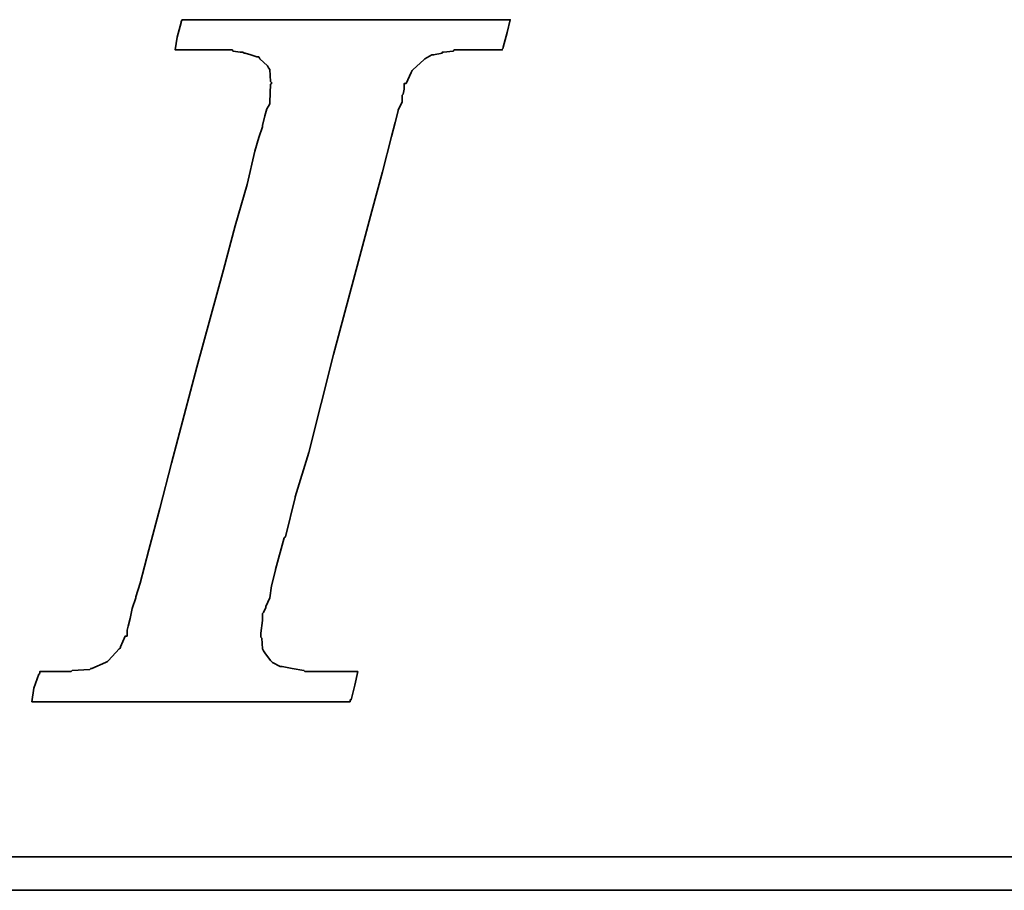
# Model space of a CAD drawing. Header units: millimetres. Extents: x -115 to 753, y -125 to 121.
# Tile 30 of 96: x 247.22 to 252.11, y 4.41 to 8.73. Entities that reach past the tile are written whole.
import ezdxf

# ---------------------------------------------------------------- set-up
doc = ezdxf.new("R2010")
doc.units = ezdxf.units.MM
doc.layers.add('DIM', color=4, linetype='Continuous')
doc.layers.add('layer 1', color=7, linetype='Continuous')

# ---------------------------------------------------------------- blocks, each defined once
blk = doc.blocks.new('TBI MOTION logo(完整正式版)')
at = {"layer": 'layer 1', "color": 22, "lineweight": 35}
for points, knots in [([(-40.59125, -7.94375), (-40.59125, -7.94375), (-40.97375, -7.94375), (-40.97375, -7.94375), (-40.97375, -7.94375), (-40.97375, -7.94375), (-41.38125, -7.94375), (-41.38125, -7.94375), (-41.38125, -7.94375), (-41.38125, -7.94375), (-41.54875, -7.94375), (-41.54875, -7.94375), (-41.54875, -7.94375), (-41.54875, -7.94375), (-41.59875, -7.94375), (-41.59875, -7.94375), (-41.59875, -7.94375), (-41.59875, -7.94375), (-41.88375, -7.94375), (-41.88375, -7.94375), (-41.88375, -7.94375), (-41.88375, -7.94375), (-41.90875, -7.91875), (-41.90875, -7.91875), (-41.90875, -7.91875), (-41.90875, -7.91875), (-42.19875, -7.87125), (-42.19875, -7.87125), (-42.19875, -7.87125), (-42.19875, -7.87125), (-42.43875, -7.82375), (-42.43875, -7.82375), (-42.43875, -7.82375), (-42.43875, -7.82375), (-42.45875, -7.82375), (-42.45875, -7.82375), (-42.45875, -7.82375), (-42.45875, -7.82375), (-42.48625, -7.82375), (-42.48625, -7.82375), (-42.48625, -7.82375), (-42.48625, -7.82375), (-42.67625, -7.72375), (-42.67625, -7.72375), (-42.67625, -7.72375), (-42.67625, -7.72375), (-42.70125, -7.70375), (-42.70125, -7.70375), (-42.70125, -7.70375), (-42.70125, -7.70375), (-42.72375, -7.67875), (-42.72375, -7.67875), (-42.72375, -7.67875), (-42.72375, -7.67875), (-42.86875, -7.48875), (-42.86875, -7.48875), (-42.86875, -7.48875), (-42.86875, -7.48875), (-42.89375, -7.43875), (-42.89375, -7.43875), (-42.89375, -7.43875), (-42.89375, -7.43875), (-42.91875, -7.38875), (-42.91875, -7.38875), (-42.91875, -7.38875), (-42.91875, -7.38875), (-42.93875, -7.12875), (-42.93875, -7.12875), (-42.93875, -7.12875), (-42.93875, -7.12875), (-42.96375, -7.10375), (-42.96375, -7.10375), (-42.96375, -7.10375), (-42.96375, -7.10375), (-42.96375, -7.05375), (-42.96375, -7.05375), (-42.96375, -7.05375), (-42.96375, -7.05375), (-42.96375, -7.00875), (-42.96375, -7.00875), (-42.96375, -7.00875), (-42.96375, -7.00875), (-42.91875, -6.69625), (-42.91875, -6.69625), (-42.91875, -6.69625), (-42.91875, -6.69625), (-42.91875, -6.62375), (-42.91875, -6.62375), (-42.91875, -6.62375), (-42.91875, -6.62375), (-42.91875, -6.59625), (-42.91875, -6.59625), (-42.91875, -6.59625), (-42.91875, -6.59625), (-42.91875, -6.57375), (-42.91875, -6.57375), (-42.91875, -6.57375), (-42.91875, -6.57375), (-42.91875, -6.52875), (-42.91875, -6.52875), (-42.91875, -6.52875), (-42.91875, -6.52875), (-42.89375, -6.50375), (-42.89375, -6.50375), (-42.89375, -6.50375), (-42.89375, -6.50375), (-42.84375, -6.38375), (-42.84375, -6.38375), (-42.84375, -6.38375), (-42.84375, -6.38375), (-42.84375, -6.35875), (-42.84375, -6.35875), (-42.84375, -6.35875), (-42.84375, -6.35875), (-42.74625, -6.14375), (-42.74625, -6.14375), (-42.74625, -6.14375), (-42.74625, -6.14375), (-42.70125, -5.85375), (-42.70125, -5.85375), (-42.70125, -5.85375), (-42.70125, -5.85375), (-42.60375, -5.47125), (-42.60375, -5.47125), (-42.60375, -5.47125), (-42.60375, -5.47125), (-42.60375, -5.44875), (-42.60375, -5.44875), (-42.60375, -5.44875), (-42.60375, -5.44875), (-42.38875, -4.67875), (-42.38875, -4.67875), (-42.38875, -4.67875), (-42.38875, -4.67875), (-42.36375, -4.65375), (-42.36375, -4.65375), (-42.36375, -4.65375), (-42.36375, -4.65375), (-42.12375, -3.69625), (-42.12375, -3.69625), (-42.12375, -3.69625), (-42.12375, -3.69625), (-42.12375, -3.67374), (-42.12375, -3.67374), (-42.12375, -3.67374), (-42.12375, -3.67374), (-41.78875, -2.59374), (-41.78875, -2.59374), (-41.78875, -2.59374), (-41.78875, -2.59374), (-41.18875, -0.19375), (-41.18875, -0.19375), (-41.18875, -0.19375), (-41.18875, -0.19375), (-40.54375, 2.20624), (-40.54375, 2.20624), (-40.54375, 2.20624), (-40.54375, 2.20624), (-40.25375, 3.30875), (-40.25375, 3.30875), (-40.25375, 3.30875), (-40.25375, 3.30875), (-39.98875, 4.27125), (-39.98875, 4.27125), (-39.98875, 4.27125), (-39.98875, 4.27125), (-39.77375, 5.13125), (-39.77375, 5.13125), (-39.77375, 5.13125), (-39.77375, 5.13125), (-39.67875, 5.47125), (-39.67875, 5.47125), (-39.67875, 5.47125), (-39.67875, 5.47125), (-39.60375, 5.75625), (-39.60375, 5.75625), (-39.60375, 5.75625), (-39.60375, 5.75625), (-39.60375, 5.78125), (-39.60375, 5.78125), (-39.60375, 5.78125), (-39.60375, 5.78125), (-39.50875, 5.97125), (-39.50875, 5.97125), (-39.50875, 5.97125), (-39.50875, 5.97125), (-39.50875, 6.13875), (-39.50875, 6.13875), (-39.50875, 6.13875), (-39.50875, 6.13875), (-39.48625, 6.16625), (-39.48625, 6.16625), (-39.48625, 6.16625), (-39.48625, 6.16625), (-39.46125, 6.28625), (-39.46125, 6.28625), (-39.46125, 6.28625), (-39.46125, 6.28625), (-39.46125, 6.42625), (-39.46125, 6.42625), (-39.46125, 6.42625), (-39.46125, 6.42625), (-39.41375, 6.42625), (-39.41375, 6.42625), (-39.41375, 6.42625), (-39.41375, 6.42625), (-39.29375, 6.69125), (-39.29375, 6.69125), (-39.29375, 6.69125), (-39.29375, 6.69125), (-39.26875, 6.74125), (-39.26875, 6.74125), (-39.26875, 6.74125), (-39.26875, 6.74125), (-39.24375, 6.76625), (-39.24375, 6.76625), (-39.24375, 6.76625), (-39.24375, 6.76625), (-38.98375, 7.00624), (-38.98375, 7.00624), (-38.98375, 7.00624), (-38.98375, 7.00624), (-38.95625, 7.02624), (-38.95625, 7.02624), (-38.95625, 7.02624), (-38.95625, 7.02624), (-38.78875, 7.12624), (-38.78875, 7.12624), (-38.78875, 7.12624), (-38.78875, 7.12624), (-38.76375, 7.12624), (-38.76375, 7.12624), (-38.76375, 7.12624), (-38.76375, 7.12624), (-38.74375, 7.12624), (-38.74375, 7.12624), (-38.74375, 7.12624), (-38.74375, 7.12624), (-38.52875, 7.17125), (-38.52875, 7.17125), (-38.52875, 7.17125), (-38.52875, 7.17125), (-38.52875, 7.19624), (-38.52875, 7.19624), (-38.52875, 7.19624), (-38.52875, 7.19624), (-38.50375, 7.19624), (-38.50375, 7.19624), (-38.50375, 7.19624), (-38.50375, 7.19624), (-38.26125, 7.21875), (-38.26125, 7.21875), (-38.26125, 7.21875), (-38.26125, 7.21875), (-38.23875, 7.24624), (-38.23875, 7.24624), (-38.23875, 7.24624), (-38.23875, 7.24624), (-38.21625, 7.24624), (-38.21625, 7.24624), (-38.21625, 7.24624), (-38.21625, 7.24624), (-38.18875, 7.24624), (-38.18875, 7.24624), (-38.18875, 7.24624), (-38.18875, 7.24624), (-37.90375, 7.24624), (-37.90375, 7.24624), (-37.90375, 7.24624), (-37.90375, 7.24624), (-37.85375, 7.24624), (-37.85375, 7.24624), (-37.85375, 7.24624), (-37.85375, 7.24624), (-37.75875, 7.24624), (-37.75875, 7.24624), (-37.75875, 7.24624), (-37.75875, 7.24624), (-37.42375, 7.24624), (-37.42375, 7.24624), (-37.42375, 7.24624), (-37.42375, 7.24624), (-37.08875, 7.24624), (-37.08875, 7.24624), (-37.08875, 7.24624), (-37.08875, 7.24624), (-37.06375, 7.24624), (-37.06375, 7.24624), (-37.06375, 7.24624), (-37.06375, 7.24624), (-37.06375, 7.26624), (-37.06375, 7.26624), (-37.06375, 7.26624), (-37.06375, 7.26624), (-37.03875, 7.29125), (-37.03875, 7.29125), (-37.03875, 7.29125), (-37.03875, 7.29125), (-37.03875, 7.31625), (-37.03875, 7.31625), (-37.03875, 7.31625), (-37.03875, 7.31625), (-36.94125, 7.67625), (-36.94125, 7.67625), (-36.94125, 7.67625), (-36.94125, 7.67625), (-36.86875, 7.98625), (-36.86875, 7.98625), (-36.86875, 7.98625), (-36.86875, 7.98625), (-36.98875, 7.98625), (-36.98875, 7.98625), (-36.98875, 7.98625), (-36.98875, 7.98625), (-37.42375, 7.98625), (-37.42375, 7.98625), (-37.42375, 7.98625), (-37.42375, 7.98625), (-37.94875, 7.98625), (-37.94875, 7.98625), (-37.94875, 7.98625), (-37.94875, 7.98625), (-38.57375, 7.98625), (-38.57375, 7.98625), (-38.57375, 7.98625), (-38.57375, 7.98625), (-39.29375, 7.98625), (-39.29375, 7.98625), (-39.29375, 7.98625), (-39.29375, 7.98625), (-40.82875, 7.98625), (-40.82875, 7.98625), (-40.82875, 7.98625), (-40.82875, 7.98625), (-42.36375, 7.98625), (-42.36375, 7.98625), (-42.36375, 7.98625), (-42.36375, 7.98625), (-43.08375, 7.98625), (-43.08375, 7.98625), (-43.08375, 7.98625), (-43.08375, 7.98625), (-43.70875, 7.98625), (-43.70875, 7.98625), (-43.70875, 7.98625), (-43.70875, 7.98625), (-44.23375, 7.98625), (-44.23375, 7.98625), (-44.23375, 7.98625), (-44.23375, 7.98625), (-44.66875, 7.98625), (-44.66875, 7.98625), (-44.66875, 7.98625), (-44.66875, 7.98625), (-44.88375, 7.98625), (-44.88375, 7.98625), (-44.88375, 7.98625), (-44.88375, 7.98625), (-44.90875, 7.94125), (-44.90875, 7.94125), (-44.90875, 7.94125), (-44.90875, 7.94125), (-44.90875, 7.91625), (-44.90875, 7.91625), (-44.90875, 7.91625), (-44.90875, 7.91625), (-45.00375, 7.55625), (-45.00375, 7.55625), (-45.00375, 7.55625), (-45.00375, 7.55625), (-45.05375, 7.24624), (-45.05375, 7.24624), (-45.05375, 7.24624), (-45.05375, 7.24624), (-44.61875, 7.24624), (-44.61875, 7.24624), (-44.61875, 7.24624), (-44.61875, 7.24624), (-44.11375, 7.24624), (-44.11375, 7.24624), (-44.11375, 7.24624), (-44.11375, 7.24624), (-43.99375, 7.24624), (-43.99375, 7.24624), (-43.99375, 7.24624), (-43.99375, 7.24624), (-43.94625, 7.24624), (-43.94625, 7.24624), (-43.94625, 7.24624), (-43.94625, 7.24624), (-43.92374, 7.24624), (-43.92374, 7.24624), (-43.92374, 7.24624), (-43.92374, 7.24624), (-43.65875, 7.24624), (-43.65875, 7.24624), (-43.65875, 7.24624), (-43.65875, 7.24624), (-43.63875, 7.21875), (-43.63875, 7.21875), (-43.63875, 7.21875), (-43.63875, 7.21875), (-43.46875, 7.19624), (-43.46875, 7.19624), (-43.46875, 7.19624), (-43.46875, 7.19624), (-43.39875, 7.19624), (-43.39875, 7.19624), (-43.39875, 7.19624), (-43.39875, 7.19624), (-43.37125, 7.17125), (-43.37125, 7.17125), (-43.37125, 7.17125), (-43.37125, 7.17125), (-43.34875, 7.17125), (-43.34875, 7.17125), (-43.34875, 7.17125), (-43.34875, 7.17125), (-43.20375, 7.12624), (-43.20375, 7.12624), (-43.20375, 7.12624), (-43.20375, 7.12624), (-43.05875, 7.07624), (-43.05875, 7.07624), (-43.05875, 7.07624), (-43.05875, 7.07624), (-43.01375, 7.07624), (-43.01375, 7.07624), (-43.01375, 7.07624), (-43.01375, 7.07624), (-42.98875, 7.02624), (-42.98875, 7.02624), (-42.98875, 7.02624), (-42.98875, 7.02624), (-42.79875, 6.86125), (-42.79875, 6.86125), (-42.79875, 6.86125), (-42.79875, 6.86125), (-42.77375, 6.81125), (-42.77375, 6.81125), (-42.77375, 6.81125), (-42.77375, 6.81125), (-42.74625, 6.76625), (-42.74625, 6.76625), (-42.74625, 6.76625), (-42.74625, 6.76625), (-42.72375, 6.47625), (-42.72375, 6.47625), (-42.72375, 6.47625), (-42.72375, 6.47625), (-42.70125, 6.45124), (-42.70125, 6.45124), (-42.70125, 6.45124), (-42.70125, 6.45124), (-42.70125, 6.42625), (-42.70125, 6.42625), (-42.70125, 6.42625), (-42.70125, 6.42625), (-42.72375, 6.40625), (-42.72375, 6.40625), (-42.72375, 6.40625), (-42.72375, 6.40625), (-42.74625, 5.97125), (-42.74625, 5.97125), (-42.74625, 5.97125), (-42.74625, 5.97125), (-42.74625, 5.94625), (-42.74625, 5.94625), (-42.74625, 5.94625), (-42.74625, 5.94625), (-42.74625, 5.92625), (-42.74625, 5.92625), (-42.74625, 5.92625), (-42.74625, 5.92625), (-42.77375, 5.87625), (-42.77375, 5.87625), (-42.77375, 5.87625), (-42.77375, 5.87625), (-42.81875, 5.80625), (-42.81875, 5.80625), (-42.81875, 5.80625), (-42.81875, 5.80625), (-42.86875, 5.63625), (-42.86875, 5.63625), (-42.86875, 5.63625), (-42.86875, 5.63625), (-42.91875, 5.39625), (-42.91875, 5.39625), (-42.91875, 5.39625), (-42.91875, 5.39625), (-42.91875, 5.37124), (-42.91875, 5.37124), (-42.91875, 5.37124), (-42.91875, 5.37124), (-43.01375, 5.10874), (-43.01375, 5.10874), (-43.01375, 5.10874), (-43.01375, 5.10874), (-43.10875, 4.77124), (-43.10875, 4.77124), (-43.10875, 4.77124), (-43.10875, 4.77124), (-43.29875, 3.95625), (-43.29875, 3.95625), (-43.29875, 3.95625), (-43.29875, 3.95625), (-43.58875, 2.95125), (-43.58875, 2.95125), (-43.58875, 2.95125), (-43.58875, 2.95125), (-43.87375, 1.87125), (-43.87375, 1.87125), (-43.87375, 1.87125), (-43.87375, 1.87125), (-44.52625, -0.50374), (-44.52625, -0.50374), (-44.52625, -0.50374), (-44.52625, -0.50374), (-45.14875, -2.85375), (-45.14875, -2.85375), (-45.14875, -2.85375), (-45.14875, -2.85375), (-45.43375, -3.95875), (-45.43375, -3.95875), (-45.43375, -3.95875), (-45.43375, -3.95875), (-45.69875, -4.96875), (-45.69875, -4.96875), (-45.69875, -4.96875), (-45.69875, -4.96875), (-45.91375, -5.78375), (-45.91375, -5.78375), (-45.91375, -5.78375), (-45.91375, -5.78375), (-46.01375, -6.11875), (-46.01375, -6.11875), (-46.01375, -6.11875), (-46.01375, -6.11875), (-46.01375, -6.14375), (-46.01375, -6.14375), (-46.01375, -6.14375), (-46.01375, -6.14375), (-46.10875, -6.40875), (-46.10875, -6.40875), (-46.10875, -6.40875), (-46.10875, -6.40875), (-46.15375, -6.64875), (-46.15375, -6.64875), (-46.15375, -6.64875), (-46.15375, -6.64875), (-46.20375, -6.83875), (-46.20375, -6.83875), (-46.20375, -6.83875), (-46.20375, -6.83875), (-46.22875, -6.93375), (-46.22875, -6.93375), (-46.22875, -6.93375), (-46.22875, -6.93375), (-46.22875, -7.07875), (-46.22875, -7.07875), (-46.22875, -7.07875), (-46.22875, -7.07875), (-46.27375, -7.07875), (-46.27375, -7.07875), (-46.27375, -7.07875), (-46.27375, -7.07875), (-46.39375, -7.34375), (-46.39375, -7.34375), (-46.39375, -7.34375), (-46.39375, -7.34375), (-46.39375, -7.36875), (-46.39375, -7.36875), (-46.39375, -7.36875), (-46.39375, -7.36875), (-46.42125, -7.38875), (-46.42125, -7.38875), (-46.42125, -7.38875), (-46.42125, -7.38875), (-46.68375, -7.67875), (-46.68375, -7.67875), (-46.68375, -7.67875), (-46.68375, -7.67875), (-46.70875, -7.70375), (-46.70875, -7.70375), (-46.70875, -7.70375), (-46.70875, -7.70375), (-46.75375, -7.72375), (-46.75375, -7.72375), (-46.75375, -7.72375), (-46.75375, -7.72375), (-47.08875, -7.87125), (-47.08875, -7.87125), (-47.08875, -7.87125), (-47.08875, -7.87125), (-47.11625, -7.87125), (-47.11625, -7.87125), (-47.11625, -7.87125), (-47.11625, -7.87125), (-47.13875, -7.89375), (-47.13875, -7.89375), (-47.13875, -7.89375), (-47.13875, -7.89375), (-47.56875, -7.91875), (-47.56875, -7.91875), (-47.56875, -7.91875), (-47.56875, -7.91875), (-47.59625, -7.94375), (-47.59625, -7.94375), (-47.59625, -7.94375), (-47.59625, -7.94375), (-47.64375, -7.94375), (-47.64375, -7.94375), (-47.64375, -7.94375), (-47.64375, -7.94375), (-47.73625, -7.94375), (-47.73625, -7.94375), (-47.73625, -7.94375), (-47.73625, -7.94375), (-48.07375, -7.94375), (-48.07375, -7.94375), (-48.07375, -7.94375), (-48.07375, -7.94375), (-48.36125, -7.94375), (-48.36125, -7.94375), (-48.36125, -7.94375), (-48.36125, -7.94375), (-48.36125, -7.96625), (-48.36125, -7.96625), (-48.36125, -7.96625), (-48.36125, -7.96625), (-48.36125, -7.99125), (-48.36125, -7.99125), (-48.36125, -7.99125), (-48.36125, -7.99125), (-48.38875, -8.01375), (-48.38875, -8.01375), (-48.38875, -8.01375), (-48.38875, -8.01375), (-48.50875, -8.34875), (-48.50875, -8.34875), (-48.50875, -8.34875), (-48.50875, -8.34875), (-48.55375, -8.68625), (-48.55375, -8.68625), (-48.55375, -8.68625), (-48.55375, -8.68625), (-48.45875, -8.68625), (-48.45875, -8.68625), (-48.45875, -8.68625), (-48.45875, -8.68625), (-48.07375, -8.68625), (-48.07375, -8.68625), (-48.07375, -8.68625), (-48.07375, -8.68625), (-47.52375, -8.68625), (-47.52375, -8.68625), (-47.52375, -8.68625), (-47.52375, -8.68625), (-46.92375, -8.68625), (-46.92375, -8.68625), (-46.92375, -8.68625), (-46.92375, -8.68625), (-46.25375, -8.68625), (-46.25375, -8.68625), (-46.25375, -8.68625), (-46.25375, -8.68625), (-46.20375, -8.68625), (-46.20375, -8.68625), (-46.20375, -8.68625), (-46.20375, -8.68625), (-44.71375, -8.68625), (-44.71375, -8.68625), (-44.71375, -8.68625), (-44.71375, -8.68625), (-43.22875, -8.68625), (-43.22875, -8.68625), (-43.22875, -8.68625), (-43.22875, -8.68625), (-42.55875, -8.68625), (-42.55875, -8.68625), (-42.55875, -8.68625), (-42.55875, -8.68625), (-42.50875, -8.68625), (-42.50875, -8.68625), (-42.50875, -8.68625), (-42.50875, -8.68625), (-41.93375, -8.68625), (-41.93375, -8.68625), (-41.93375, -8.68625), (-41.93375, -8.68625), (-41.38125, -8.68625), (-41.38125, -8.68625), (-41.38125, -8.68625), (-41.38125, -8.68625), (-40.97375, -8.68625), (-40.97375, -8.68625), (-40.97375, -8.68625), (-40.97375, -8.68625), (-40.78125, -8.68625), (-40.78125, -8.68625), (-40.78125, -8.68625), (-40.78125, -8.68625), (-40.78125, -8.63875), (-40.78125, -8.63875), (-40.78125, -8.63875), (-40.78125, -8.63875), (-40.75875, -8.63875), (-40.75875, -8.63875), (-40.75875, -8.63875), (-40.75875, -8.63875), (-40.66375, -8.27875), (-40.66375, -8.27875), (-40.66375, -8.27875), (-40.66375, -8.27875), (-40.59125, -7.94375), (-40.59125, -7.94375)], [0, 0, 0, 0, 0.00558659, 0.00558659, 0.00558659, 0.00558659, 0.01117318, 0.01117318, 0.01117318, 0.01117318, 0.01675978, 0.01675978, 0.01675978, 0.01675978, 0.02234637, 0.02234637, 0.02234637, 0.02234637, 0.02793296, 0.02793296, 0.02793296, 0.02793296, 0.03351955, 0.03351955, 0.03351955, 0.03351955, 0.03910615, 0.03910615, 0.03910615, 0.03910615, 0.04469274, 0.04469274, 0.04469274, 0.04469274, 0.05027933, 0.05027933, 0.05027933, 0.05027933, 0.05586592, 0.05586592, 0.05586592, 0.05586592, 0.06145251, 0.06145251, 0.06145251, 0.06145251, 0.06703911, 0.06703911, 0.06703911, 0.06703911, 0.0726257, 0.0726257, 0.0726257, 0.0726257, 0.07821229, 0.07821229, 0.07821229, 0.07821229, 0.08379888, 0.08379888, 0.08379888, 0.08379888, 0.08938547, 0.08938547, 0.08938547, 0.08938547, 0.09497207, 0.09497207, 0.09497207, 0.09497207, 0.10055866, 0.10055866, 0.10055866, 0.10055866, 0.10614525, 0.10614525, 0.10614525, 0.10614525, 0.11173184, 0.11173184, 0.11173184, 0.11173184, 0.11731844, 0.11731844, 0.11731844, 0.11731844, 0.12290503, 0.12290503, 0.12290503, 0.12290503, 0.12849162, 0.12849162, 0.12849162, 0.12849162, 0.13407821, 0.13407821, 0.13407821, 0.13407821, 0.1396648, 0.1396648, 0.1396648, 0.1396648, 0.1452514, 0.1452514, 0.1452514, 0.1452514, 0.15083799, 0.15083799, 0.15083799, 0.15083799, 0.15642458, 0.15642458, 0.15642458, 0.15642458, 0.16201117, 0.16201117, 0.16201117, 0.16201117, 0.16759777, 0.16759777, 0.16759777, 0.16759777, 0.17318436, 0.17318436, 0.17318436, 0.17318436, 0.17877095, 0.17877095, 0.17877095, 0.17877095, 0.18435754, 0.18435754, 0.18435754, 0.18435754, 0.18994413, 0.18994413, 0.18994413, 0.18994413, 0.19553073, 0.19553073, 0.19553073, 0.19553073, 0.20111732, 0.20111732, 0.20111732, 0.20111732, 0.20670391, 0.20670391, 0.20670391, 0.20670391, 0.2122905, 0.2122905, 0.2122905, 0.2122905, 0.21787709, 0.21787709, 0.21787709, 0.21787709, 0.22346369, 0.22346369, 0.22346369, 0.22346369, 0.22905028, 0.22905028, 0.22905028, 0.22905028, 0.23463687, 0.23463687, 0.23463687, 0.23463687, 0.24022346, 0.24022346, 0.24022346, 0.24022346, 0.24581006, 0.24581006, 0.24581006, 0.24581006, 0.25139665, 0.25139665, 0.25139665, 0.25139665, 0.25698324, 0.25698324, 0.25698324, 0.25698324, 0.26256983, 0.26256983, 0.26256983, 0.26256983, 0.26815642, 0.26815642, 0.26815642, 0.26815642, 0.27374302, 0.27374302, 0.27374302, 0.27374302, 0.27932961, 0.27932961, 0.27932961, 0.27932961, 0.2849162, 0.2849162, 0.2849162, 0.2849162, 0.29050279, 0.29050279, 0.29050279, 0.29050279, 0.29608939, 0.29608939, 0.29608939, 0.29608939, 0.30167598, 0.30167598, 0.30167598, 0.30167598, 0.30726257, 0.30726257, 0.30726257, 0.30726257, 0.31284916, 0.31284916, 0.31284916, 0.31284916, 0.31843575, 0.31843575, 0.31843575, 0.31843575, 0.32402235, 0.32402235, 0.32402235, 0.32402235, 0.32960894, 0.32960894, 0.32960894, 0.32960894, 0.33519553, 0.33519553, 0.33519553, 0.33519553, 0.34078212, 0.34078212, 0.34078212, 0.34078212, 0.34636872, 0.34636872, 0.34636872, 0.34636872, 0.35195531, 0.35195531, 0.35195531, 0.35195531, 0.3575419, 0.3575419, 0.3575419, 0.3575419, 0.36312849, 0.36312849, 0.36312849, 0.36312849, 0.36871508, 0.36871508, 0.36871508, 0.36871508, 0.37430168, 0.37430168, 0.37430168, 0.37430168, 0.37988827, 0.37988827, 0.37988827, 0.37988827, 0.38547486, 0.38547486, 0.38547486, 0.38547486, 0.39106145, 0.39106145, 0.39106145, 0.39106145, 0.39664804, 0.39664804, 0.39664804, 0.39664804, 0.40223464, 0.40223464, 0.40223464, 0.40223464, 0.40782123, 0.40782123, 0.40782123, 0.40782123, 0.41340782, 0.41340782, 0.41340782, 0.41340782, 0.41899441, 0.41899441, 0.41899441, 0.41899441, 0.42458101, 0.42458101, 0.42458101, 0.42458101, 0.4301676, 0.4301676, 0.4301676, 0.4301676, 0.43575419, 0.43575419, 0.43575419, 0.43575419, 0.44134078, 0.44134078, 0.44134078, 0.44134078, 0.44692737, 0.44692737, 0.44692737, 0.44692737, 0.45251397, 0.45251397, 0.45251397, 0.45251397, 0.45810056, 0.45810056, 0.45810056, 0.45810056, 0.46368715, 0.46368715, 0.46368715, 0.46368715, 0.46927374, 0.46927374, 0.46927374, 0.46927374, 0.47486034, 0.47486034, 0.47486034, 0.47486034, 0.48044693, 0.48044693, 0.48044693, 0.48044693, 0.48603352, 0.48603352, 0.48603352, 0.48603352, 0.49162011, 0.49162011, 0.49162011, 0.49162011, 0.4972067, 0.4972067, 0.4972067, 0.4972067, 0.5027933, 0.5027933, 0.5027933, 0.5027933, 0.50837989, 0.50837989, 0.50837989, 0.50837989, 0.51396648, 0.51396648, 0.51396648, 0.51396648, 0.51955307, 0.51955307, 0.51955307, 0.51955307, 0.52513966, 0.52513966, 0.52513966, 0.52513966, 0.53072626, 0.53072626, 0.53072626, 0.53072626, 0.53631285, 0.53631285, 0.53631285, 0.53631285, 0.54189944, 0.54189944, 0.54189944, 0.54189944, 0.54748603, 0.54748603, 0.54748603, 0.54748603, 0.55307263, 0.55307263, 0.55307263, 0.55307263, 0.55865922, 0.55865922, 0.55865922, 0.55865922, 0.56424581, 0.56424581, 0.56424581, 0.56424581, 0.5698324, 0.5698324, 0.5698324, 0.5698324, 0.57541899, 0.57541899, 0.57541899, 0.57541899, 0.58100559, 0.58100559, 0.58100559, 0.58100559, 0.58659218, 0.58659218, 0.58659218, 0.58659218, 0.59217877, 0.59217877, 0.59217877, 0.59217877, 0.59776536, 0.59776536, 0.59776536, 0.59776536, 0.60335196, 0.60335196, 0.60335196, 0.60335196, 0.60893855, 0.60893855, 0.60893855, 0.60893855, 0.61452514, 0.61452514, 0.61452514, 0.61452514, 0.62011173, 0.62011173, 0.62011173, 0.62011173, 0.62569832, 0.62569832, 0.62569832, 0.62569832, 0.63128492, 0.63128492, 0.63128492, 0.63128492, 0.63687151, 0.63687151, 0.63687151, 0.63687151, 0.6424581, 0.6424581, 0.6424581, 0.6424581, 0.64804469, 0.64804469, 0.64804469, 0.64804469, 0.65363128, 0.65363128, 0.65363128, 0.65363128, 0.65921788, 0.65921788, 0.65921788, 0.65921788, 0.66480447, 0.66480447, 0.66480447, 0.66480447, 0.67039106, 0.67039106, 0.67039106, 0.67039106, 0.67597765, 0.67597765, 0.67597765, 0.67597765, 0.68156425, 0.68156425, 0.68156425, 0.68156425, 0.68715084, 0.68715084, 0.68715084, 0.68715084, 0.69273743, 0.69273743, 0.69273743, 0.69273743, 0.69832402, 0.69832402, 0.69832402, 0.69832402, 0.70391061, 0.70391061, 0.70391061, 0.70391061, 0.70949721, 0.70949721, 0.70949721, 0.70949721, 0.7150838, 0.7150838, 0.7150838, 0.7150838, 0.72067039, 0.72067039, 0.72067039, 0.72067039, 0.72625698, 0.72625698, 0.72625698, 0.72625698, 0.73184358, 0.73184358, 0.73184358, 0.73184358, 0.73743017, 0.73743017, 0.73743017, 0.73743017, 0.74301676, 0.74301676, 0.74301676, 0.74301676, 0.74860335, 0.74860335, 0.74860335, 0.74860335, 0.75418994, 0.75418994, 0.75418994, 0.75418994, 0.75977654, 0.75977654, 0.75977654, 0.75977654, 0.76536313, 0.76536313, 0.76536313, 0.76536313, 0.77094972, 0.77094972, 0.77094972, 0.77094972, 0.77653631, 0.77653631, 0.77653631, 0.77653631, 0.78212291, 0.78212291, 0.78212291, 0.78212291, 0.7877095, 0.7877095, 0.7877095, 0.7877095, 0.79329609, 0.79329609, 0.79329609, 0.79329609, 0.79888268, 0.79888268, 0.79888268, 0.79888268, 0.80446927, 0.80446927, 0.80446927, 0.80446927, 0.81005587, 0.81005587, 0.81005587, 0.81005587, 0.81564246, 0.81564246, 0.81564246, 0.81564246, 0.82122905, 0.82122905, 0.82122905, 0.82122905, 0.82681564, 0.82681564, 0.82681564, 0.82681564, 0.83240223, 0.83240223, 0.83240223, 0.83240223, 0.83798883, 0.83798883, 0.83798883, 0.83798883, 0.84357542, 0.84357542, 0.84357542, 0.84357542, 0.84916201, 0.84916201, 0.84916201, 0.84916201, 0.8547486, 0.8547486, 0.8547486, 0.8547486, 0.8603352, 0.8603352, 0.8603352, 0.8603352, 0.86592179, 0.86592179, 0.86592179, 0.86592179, 0.87150838, 0.87150838, 0.87150838, 0.87150838, 0.87709497, 0.87709497, 0.87709497, 0.87709497, 0.88268156, 0.88268156, 0.88268156, 0.88268156, 0.88826816, 0.88826816, 0.88826816, 0.88826816, 0.89385475, 0.89385475, 0.89385475, 0.89385475, 0.89944134, 0.89944134, 0.89944134, 0.89944134, 0.90502793, 0.90502793, 0.90502793, 0.90502793, 0.91061453, 0.91061453, 0.91061453, 0.91061453, 0.91620112, 0.91620112, 0.91620112, 0.91620112, 0.92178771, 0.92178771, 0.92178771, 0.92178771, 0.9273743, 0.9273743, 0.9273743, 0.9273743, 0.93296089, 0.93296089, 0.93296089, 0.93296089, 0.93854749, 0.93854749, 0.93854749, 0.93854749, 0.94413408, 0.94413408, 0.94413408, 0.94413408, 0.94972067, 0.94972067, 0.94972067, 0.94972067, 0.95530726, 0.95530726, 0.95530726, 0.95530726, 0.96089385, 0.96089385, 0.96089385, 0.96089385, 0.96648045, 0.96648045, 0.96648045, 0.96648045, 0.97206704, 0.97206704, 0.97206704, 0.97206704, 0.97765363, 0.97765363, 0.97765363, 0.97765363, 0.98324022, 0.98324022, 0.98324022, 0.98324022, 0.98882682, 0.98882682, 0.98882682, 0.98882682, 0.99441341, 0.99441341, 0.99441341, 0.99441341, 1, 1, 1, 1]), ([(75.90875, -9.47875), (75.90875, -9.47875), (75.90875, -12.28625), (75.90875, -12.28625), (75.90875, -12.28625), (75.90875, -12.28625), (75.90875, -12.47875), (75.90875, -12.47875), (75.90875, -12.47875), (75.90875, -12.47875), (75.71625, -12.47875), (75.71625, -12.47875), (75.71625, -12.47875), (75.71625, -12.47875), (-88.32875, -12.47875), (-88.32875, -12.47875), (-88.32875, -12.47875), (-88.32875, -12.47875), (-88.32875, -13.29375), (-88.32875, -13.29375), (-88.32875, -13.29375), (-88.32875, -13.29375), (82.89125, -13.29375), (82.89125, -13.29375), (82.89125, -13.29375), (82.89125, -13.29375), (75.90875, -9.47875), (75.90875, -9.47875)], [0, 0, 0, 0, 0.14285714, 0.14285714, 0.14285714, 0.14285714, 0.28571429, 0.28571429, 0.28571429, 0.28571429, 0.42857143, 0.42857143, 0.42857143, 0.42857143, 0.57142857, 0.57142857, 0.57142857, 0.57142857, 0.71428571, 0.71428571, 0.71428571, 0.71428571, 0.85714286, 0.85714286, 0.85714286, 0.85714286, 1, 1, 1, 1])]:
    blk.add_open_spline(points, degree=3, knots=knots, dxfattribs=at)

msp = doc.modelspace()

# ---------------------------------------------------------------- block references
at = {"layer": 'DIM', "color": 7, "xscale": 0.2032335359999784, "yscale": 0.2032335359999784, "zscale": 0.2032335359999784}
msp.add_blockref('TBI MOTION logo(完整正式版)', (257.149, 7.109), dxfattribs=at)

doc.saveas('drawing.dxf')
